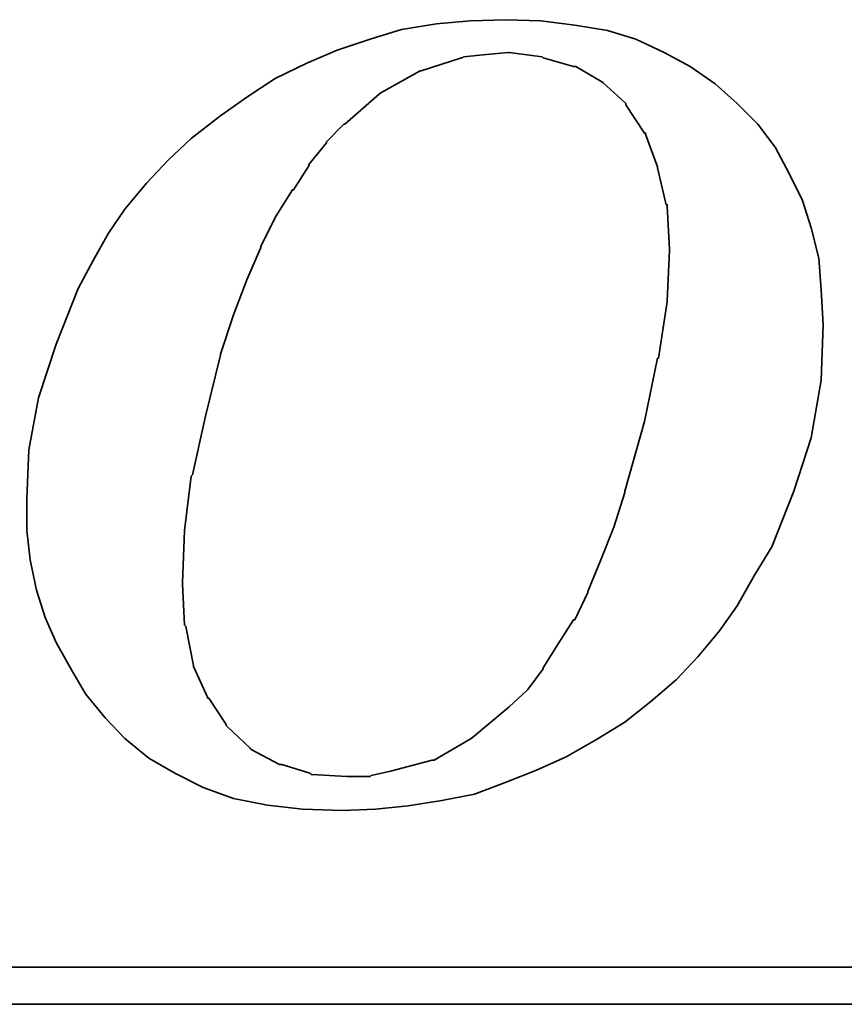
# Model space of a CAD drawing. Extents: x 629 to 797, y 78 to 153.
# Tile 43 of 48: x 773.13 to 775.09, y 111.65 to 114. Entities that reach past the tile are written whole.
import ezdxf

# ---------------------------------------------------------------- set-up
doc = ezdxf.new("R2010")
doc.units = 0
doc.header["$LTSCALE"] = 2
doc.header["$MEASUREMENT"] = 0
doc.layers.add('DIM', color=4, linetype='CONTINUOUS')
doc.layers.add('layer 1', color=7, linetype='CONTINUOUS')

# ---------------------------------------------------------------- blocks, each defined once
blk = doc.blocks.new('TBI MOTION logo(完整正式版)')
at = {"layer": 'layer 1', "color": 22, "lineweight": 35}
for points, knots in [([(35.79625, -6.98375), (35.79625, -6.98375), (36.23125, -7.43875), (36.23125, -7.43875), (36.23125, -7.43875), (36.23125, -7.43875), (36.75625, -7.87125), (36.75625, -7.87125), (36.75625, -7.87125), (36.75625, -7.87125), (37.33125, -8.20375), (37.33125, -8.20375), (37.33125, -8.20375), (37.33125, -8.20375), (37.95625, -8.51875), (37.95625, -8.51875), (37.95625, -8.51875), (37.95625, -8.51875), (38.62625, -8.75875), (38.62625, -8.75875), (38.62625, -8.75875), (38.62625, -8.75875), (39.37125, -8.90375), (39.37125, -8.90375), (39.37125, -8.90375), (39.37125, -8.90375), (40.14125, -8.99875), (40.14125, -8.99875), (40.14125, -8.99875), (40.14125, -8.99875), (41.02625, -9.02375), (41.02625, -9.02375), (41.02625, -9.02375), (41.02625, -9.02375), (41.74625, -8.99875), (41.74625, -8.99875), (41.74625, -8.99875), (41.74625, -8.99875), (42.46625, -8.92375), (42.46625, -8.92375), (42.46625, -8.92375), (42.46625, -8.92375), (43.21125, -8.80625), (43.21125, -8.80625), (43.21125, -8.80625), (43.21125, -8.80625), (43.93125, -8.66375), (43.93125, -8.66375), (43.93125, -8.66375), (43.93125, -8.66375), (44.62625, -8.39875), (44.62625, -8.39875), (44.62625, -8.39875), (44.62625, -8.39875), (45.29625, -8.13375), (45.29625, -8.13375), (45.29625, -8.13375), (45.29625, -8.13375), (45.94625, -7.84375), (45.94625, -7.84375), (45.94625, -7.84375), (45.94625, -7.84375), (46.61625, -7.46375), (46.61625, -7.46375), (46.61625, -7.46375), (46.61625, -7.46375), (47.24125, -7.07875), (47.24125, -7.07875), (47.24125, -7.07875), (47.24125, -7.07875), (47.81625, -6.62375), (47.81625, -6.62375), (47.81625, -6.62375), (47.81625, -6.62375), (48.36875, -6.14375), (48.36875, -6.14375), (48.36875, -6.14375), (48.36875, -6.14375), (48.84625, -5.64125), (48.84625, -5.64125), (48.84625, -5.64125), (48.84625, -5.64125), (49.32625, -5.06375), (49.32625, -5.06375), (49.32625, -5.06375), (49.32625, -5.06375), (49.71125, -4.51374), (49.71125, -4.51374), (49.71125, -4.51374), (49.71125, -4.51374), (50.09625, -3.83874), (50.09625, -3.83874), (50.09625, -3.83874), (50.09625, -3.83874), (50.48125, -3.21374), (50.48125, -3.21374), (50.48125, -3.21374), (50.48125, -3.21374), (50.96125, -1.99125), (50.96125, -1.99125), (50.96125, -1.99125), (50.96125, -1.99125), (51.34375, -0.81875), (51.34375, -0.81875), (51.34375, -0.81875), (51.34375, -0.81875), (51.56125, 0.45624), (51.56125, 0.45624), (51.56125, 0.45624), (51.56125, 0.45624), (51.60625, 1.67624), (51.60625, 1.67624), (51.60625, 1.67624), (51.60625, 1.67624), (51.56125, 2.44625), (51.56125, 2.44625), (51.56125, 2.44625), (51.56125, 2.44625), (51.51125, 3.14125), (51.51125, 3.14125), (51.51125, 3.14125), (51.51125, 3.14125), (51.34375, 3.81125), (51.34375, 3.81125), (51.34375, 3.81125), (51.34375, 3.81125), (51.15125, 4.41125), (51.15125, 4.41125), (51.15125, 4.41125), (51.15125, 4.41125), (50.86125, 5.01125), (50.86125, 5.01125), (50.86125, 5.01125), (50.86125, 5.01125), (50.55125, 5.58875), (50.55125, 5.58875), (50.55125, 5.58875), (50.55125, 5.58875), (50.16625, 6.09125), (50.16625, 6.09125), (50.16625, 6.09125), (50.16625, 6.09125), (49.71125, 6.54875), (49.71125, 6.54875), (49.71125, 6.54875), (49.71125, 6.54875), (49.23125, 6.98125), (49.23125, 6.98125), (49.23125, 6.98125), (49.23125, 6.98125), (48.67875, 7.36625), (48.67875, 7.36625), (48.67875, 7.36625), (48.67875, 7.36625), (48.10375, 7.67625), (48.10375, 7.67625), (48.10375, 7.67625), (48.10375, 7.67625), (47.48125, 7.96375), (47.48125, 7.96375), (47.48125, 7.96375), (47.48125, 7.96375), (46.85625, 8.15625), (46.85625, 8.15625), (46.85625, 8.15625), (46.85625, 8.15625), (46.13625, 8.27624), (46.13625, 8.27624), (46.13625, 8.27624), (46.13625, 8.27624), (45.39125, 8.37125), (45.39125, 8.37125), (45.39125, 8.37125), (45.39125, 8.37125), (44.62625, 8.39624), (44.62625, 8.39624), (44.62625, 8.39624), (44.62625, 8.39624), (43.83625, 8.37125), (43.83625, 8.37125), (43.83625, 8.37125), (43.83625, 8.37125), (43.09125, 8.30125), (43.09125, 8.30125), (43.09125, 8.30125), (43.09125, 8.30125), (42.32125, 8.18125), (42.32125, 8.18125), (42.32125, 8.18125), (42.32125, 8.18125), (41.62875, 7.96375), (41.62875, 7.96375), (41.62875, 7.96375), (41.62875, 7.96375), (40.90625, 7.72625), (40.90625, 7.72625), (40.90625, 7.72625), (40.90625, 7.72625), (40.23624, 7.43625), (40.23624, 7.43625), (40.23624, 7.43625), (40.23624, 7.43625), (39.54124, 7.10125), (39.54124, 7.10125), (39.54124, 7.10125), (39.54124, 7.10125), (38.91625, 6.69125), (38.91625, 6.69125), (38.91625, 6.69125), (38.91625, 6.69125), (38.31625, 6.26125), (38.31625, 6.26125), (38.31625, 6.26125), (38.31625, 6.26125), (37.69125, 5.78125), (37.69125, 5.78125), (37.69125, 5.78125), (37.69125, 5.78125), (37.18625, 5.30125), (37.18625, 5.30125), (37.18625, 5.30125), (37.18625, 5.30125), (36.70625, 4.79624), (36.70625, 4.79624), (36.70625, 4.79624), (36.70625, 4.79624), (36.23125, 4.22125), (36.23125, 4.22125), (36.23125, 4.22125), (36.23125, 4.22125), (35.87124, 3.69375), (35.87124, 3.69375), (35.87124, 3.69375), (35.87124, 3.69375), (35.53125, 3.09125), (35.53125, 3.09125), (35.53125, 3.09125), (35.53125, 3.09125), (35.19875, 2.47125), (35.19875, 2.47125), (35.19875, 2.47125), (35.19875, 2.47125), (34.71625, 1.24625), (34.71625, 1.24625), (34.71625, 1.24625), (34.71625, 1.24625), (34.33125, 0.06874), (34.33125, 0.06874), (34.33125, 0.06874), (34.33125, 0.06874), (34.11625, -1.07875), (34.11625, -1.07875), (34.11625, -1.07875), (34.11625, -1.07875), (34.07125, -2.15875), (34.07125, -2.15875), (34.07125, -2.15875), (34.07125, -2.15875), (34.07125, -2.85375), (34.07125, -2.85375), (34.07125, -2.85375), (34.07125, -2.85375), (34.14125, -3.50375), (34.14125, -3.50375), (34.14125, -3.50375), (34.14125, -3.50375), (34.28625, -4.17375), (34.28625, -4.17375), (34.28625, -4.17375), (34.28625, -4.17375), (34.47625, -4.77624), (34.47625, -4.77624), (34.47625, -4.77624), (34.47625, -4.77624), (34.71625, -5.32625), (34.71625, -5.32625), (34.71625, -5.32625), (34.71625, -5.32625), (35.05375, -5.92875), (35.05375, -5.92875), (35.05375, -5.92875), (35.05375, -5.92875), (35.36375, -6.45375), (35.36375, -6.45375), (35.36375, -6.45375), (35.36375, -6.45375), (35.79625, -6.98375), (35.79625, -6.98375)], [0, 0, 0, 0, 0.01388889, 0.01388889, 0.01388889, 0.01388889, 0.02777778, 0.02777778, 0.02777778, 0.02777778, 0.04166667, 0.04166667, 0.04166667, 0.04166667, 0.05555556, 0.05555556, 0.05555556, 0.05555556, 0.06944444, 0.06944444, 0.06944444, 0.06944444, 0.08333333, 0.08333333, 0.08333333, 0.08333333, 0.09722222, 0.09722222, 0.09722222, 0.09722222, 0.11111111, 0.11111111, 0.11111111, 0.11111111, 0.125, 0.125, 0.125, 0.125, 0.13888889, 0.13888889, 0.13888889, 0.13888889, 0.15277778, 0.15277778, 0.15277778, 0.15277778, 0.16666667, 0.16666667, 0.16666667, 0.16666667, 0.18055556, 0.18055556, 0.18055556, 0.18055556, 0.19444444, 0.19444444, 0.19444444, 0.19444444, 0.20833333, 0.20833333, 0.20833333, 0.20833333, 0.22222222, 0.22222222, 0.22222222, 0.22222222, 0.23611111, 0.23611111, 0.23611111, 0.23611111, 0.25, 0.25, 0.25, 0.25, 0.26388889, 0.26388889, 0.26388889, 0.26388889, 0.27777778, 0.27777778, 0.27777778, 0.27777778, 0.29166667, 0.29166667, 0.29166667, 0.29166667, 0.30555556, 0.30555556, 0.30555556, 0.30555556, 0.31944444, 0.31944444, 0.31944444, 0.31944444, 0.33333333, 0.33333333, 0.33333333, 0.33333333, 0.34722222, 0.34722222, 0.34722222, 0.34722222, 0.36111111, 0.36111111, 0.36111111, 0.36111111, 0.375, 0.375, 0.375, 0.375, 0.38888889, 0.38888889, 0.38888889, 0.38888889, 0.40277778, 0.40277778, 0.40277778, 0.40277778, 0.41666667, 0.41666667, 0.41666667, 0.41666667, 0.43055556, 0.43055556, 0.43055556, 0.43055556, 0.44444444, 0.44444444, 0.44444444, 0.44444444, 0.45833333, 0.45833333, 0.45833333, 0.45833333, 0.47222222, 0.47222222, 0.47222222, 0.47222222, 0.48611111, 0.48611111, 0.48611111, 0.48611111, 0.5, 0.5, 0.5, 0.5, 0.51388889, 0.51388889, 0.51388889, 0.51388889, 0.52777778, 0.52777778, 0.52777778, 0.52777778, 0.54166667, 0.54166667, 0.54166667, 0.54166667, 0.55555556, 0.55555556, 0.55555556, 0.55555556, 0.56944444, 0.56944444, 0.56944444, 0.56944444, 0.58333333, 0.58333333, 0.58333333, 0.58333333, 0.59722222, 0.59722222, 0.59722222, 0.59722222, 0.61111111, 0.61111111, 0.61111111, 0.61111111, 0.625, 0.625, 0.625, 0.625, 0.63888889, 0.63888889, 0.63888889, 0.63888889, 0.65277778, 0.65277778, 0.65277778, 0.65277778, 0.66666667, 0.66666667, 0.66666667, 0.66666667, 0.68055556, 0.68055556, 0.68055556, 0.68055556, 0.69444444, 0.69444444, 0.69444444, 0.69444444, 0.70833333, 0.70833333, 0.70833333, 0.70833333, 0.72222222, 0.72222222, 0.72222222, 0.72222222, 0.73611111, 0.73611111, 0.73611111, 0.73611111, 0.75, 0.75, 0.75, 0.75, 0.76388889, 0.76388889, 0.76388889, 0.76388889, 0.77777778, 0.77777778, 0.77777778, 0.77777778, 0.79166667, 0.79166667, 0.79166667, 0.79166667, 0.80555556, 0.80555556, 0.80555556, 0.80555556, 0.81944444, 0.81944444, 0.81944444, 0.81944444, 0.83333333, 0.83333333, 0.83333333, 0.83333333, 0.84722222, 0.84722222, 0.84722222, 0.84722222, 0.86111111, 0.86111111, 0.86111111, 0.86111111, 0.875, 0.875, 0.875, 0.875, 0.88888889, 0.88888889, 0.88888889, 0.88888889, 0.90277778, 0.90277778, 0.90277778, 0.90277778, 0.91666667, 0.91666667, 0.91666667, 0.91666667, 0.93055556, 0.93055556, 0.93055556, 0.93055556, 0.94444444, 0.94444444, 0.94444444, 0.94444444, 0.95833333, 0.95833333, 0.95833333, 0.95833333, 0.97222222, 0.97222222, 0.97222222, 0.97222222, 0.98611111, 0.98611111, 0.98611111, 0.98611111, 1, 1, 1, 1]), ([(38.33875, 1.03124), (38.33875, 1.03124), (38.62625, 1.89625), (38.62625, 1.89625), (38.62625, 1.89625), (38.62625, 1.89625), (38.91625, 2.66375), (38.91625, 2.66375), (38.91625, 2.66375), (38.91625, 2.66375), (39.22625, 3.38125), (39.22625, 3.38125), (39.22625, 3.38125), (39.22625, 3.38125), (39.22625, 3.40624), (39.22625, 3.40624), (39.22625, 3.40624), (39.22625, 3.40624), (39.56124, 4.07624), (39.56124, 4.07624), (39.56124, 4.07624), (39.56124, 4.07624), (39.92125, 4.65125), (39.92125, 4.65125), (39.92125, 4.65125), (39.92125, 4.65125), (39.94625, 4.65125), (39.94625, 4.65125), (39.94625, 4.65125), (39.94625, 4.65125), (40.28125, 5.17875), (40.28125, 5.17875), (40.28125, 5.17875), (40.28125, 5.17875), (40.28125, 5.20375), (40.28125, 5.20375), (40.28125, 5.20375), (40.28125, 5.20375), (40.66875, 5.68625), (40.66875, 5.68625), (40.66875, 5.68625), (40.66875, 5.68625), (40.66875, 5.70625), (40.66875, 5.70625), (40.66875, 5.70625), (40.66875, 5.70625), (41.05124, 6.09125), (41.05124, 6.09125), (41.05124, 6.09125), (41.05124, 6.09125), (41.07625, 6.09125), (41.07625, 6.09125), (41.07625, 6.09125), (41.07625, 6.09125), (41.84125, 6.76625), (41.84125, 6.76625), (41.84125, 6.76625), (41.84125, 6.76625), (41.86625, 6.78625), (41.86625, 6.78625), (41.86625, 6.78625), (41.86625, 6.78625), (42.73125, 7.26624), (42.73125, 7.26624), (42.73125, 7.26624), (42.73125, 7.26624), (42.75625, 7.26624), (42.75625, 7.26624), (42.75625, 7.26624), (42.75625, 7.26624), (43.18625, 7.41125), (43.18625, 7.41125), (43.18625, 7.41125), (43.18625, 7.41125), (43.64125, 7.55625), (43.64125, 7.55625), (43.64125, 7.55625), (43.64125, 7.55625), (43.66625, 7.55625), (43.66625, 7.55625), (43.66625, 7.55625), (43.66625, 7.55625), (43.69125, 7.58124), (43.69125, 7.58124), (43.69125, 7.58124), (43.69125, 7.58124), (44.19125, 7.62625), (44.19125, 7.62625), (44.19125, 7.62625), (44.19125, 7.62625), (44.67125, 7.67625), (44.67125, 7.67625), (44.67125, 7.67625), (44.67125, 7.67625), (44.69625, 7.67625), (44.69625, 7.67625), (44.69625, 7.67625), (44.69625, 7.67625), (45.41875, 7.58124), (45.41875, 7.58124), (45.41875, 7.58124), (45.41875, 7.58124), (45.44125, 7.55625), (45.44125, 7.55625), (45.44125, 7.55625), (45.44125, 7.55625), (46.11125, 7.36625), (46.11125, 7.36625), (46.11125, 7.36625), (46.11125, 7.36625), (46.13625, 7.36625), (46.13625, 7.36625), (46.13625, 7.36625), (46.13625, 7.36625), (46.15875, 7.36625), (46.15875, 7.36625), (46.15875, 7.36625), (46.15875, 7.36625), (46.73625, 7.02624), (46.73625, 7.02624), (46.73625, 7.02624), (46.73625, 7.02624), (46.76125, 7.00624), (46.76125, 7.00624), (46.76125, 7.00624), (46.76125, 7.00624), (47.24125, 6.57124), (47.24125, 6.57124), (47.24125, 6.57124), (47.24125, 6.57124), (47.26625, 6.54875), (47.26625, 6.54875), (47.26625, 6.54875), (47.26625, 6.54875), (47.26625, 6.52375), (47.26625, 6.52375), (47.26625, 6.52375), (47.26625, 6.52375), (47.67375, 5.89875), (47.67375, 5.89875), (47.67375, 5.89875), (47.67375, 5.89875), (47.69625, 5.89875), (47.69625, 5.89875), (47.69625, 5.89875), (47.69625, 5.89875), (47.69625, 5.87625), (47.69625, 5.87625), (47.69625, 5.87625), (47.69625, 5.87625), (47.96125, 5.15625), (47.96125, 5.15625), (47.96125, 5.15625), (47.96125, 5.15625), (47.96125, 5.13125), (47.96125, 5.13125), (47.96125, 5.13125), (47.96125, 5.13125), (48.15125, 4.31875), (48.15125, 4.31875), (48.15125, 4.31875), (48.15125, 4.31875), (48.17625, 4.31875), (48.17625, 4.31875), (48.17625, 4.31875), (48.17625, 4.31875), (48.17625, 4.29125), (48.17625, 4.29125), (48.17625, 4.29125), (48.17625, 4.29125), (48.22625, 3.33125), (48.22625, 3.33125), (48.22625, 3.33125), (48.22625, 3.33125), (48.22625, 3.30875), (48.22625, 3.30875), (48.22625, 3.30875), (48.22625, 3.30875), (48.17625, 2.20624), (48.17625, 2.20624), (48.17625, 2.20624), (48.17625, 2.20624), (48.17625, 2.18124), (48.17625, 2.18124), (48.17625, 2.18124), (48.17625, 2.18124), (47.98375, 0.93624), (47.98375, 0.93624), (47.98375, 0.93624), (47.98375, 0.93624), (47.96125, 0.93624), (47.96125, 0.93624), (47.96125, 0.93624), (47.96125, 0.93624), (47.67375, -0.45874), (47.67375, -0.45874), (47.67375, -0.45874), (47.67375, -0.45874), (47.24125, -1.99125), (47.24125, -1.99125), (47.24125, -1.99125), (47.24125, -1.99125), (47.24125, -2.01874), (47.24125, -2.01874), (47.24125, -2.01874), (47.24125, -2.01874), (47.00125, -2.78375), (47.00125, -2.78375), (47.00125, -2.78375), (47.00125, -2.78375), (46.71125, -3.50375), (46.71125, -3.50375), (46.71125, -3.50375), (46.71125, -3.50375), (46.42625, -4.19875), (46.42625, -4.19875), (46.42625, -4.19875), (46.42625, -4.19875), (46.42625, -4.22375), (46.42625, -4.22375), (46.42625, -4.22375), (46.42625, -4.22375), (46.13625, -4.82374), (46.13625, -4.82374), (46.13625, -4.82374), (46.13625, -4.82374), (46.11125, -4.82374), (46.11125, -4.82374), (46.11125, -4.82374), (46.11125, -4.82374), (45.77625, -5.35125), (45.77625, -5.35125), (45.77625, -5.35125), (45.77625, -5.35125), (45.44125, -5.87875), (45.44125, -5.87875), (45.44125, -5.87875), (45.44125, -5.87875), (45.44125, -5.90375), (45.44125, -5.90375), (45.44125, -5.90375), (45.44125, -5.90375), (45.10625, -6.35875), (45.10625, -6.35875), (45.10625, -6.35875), (45.10625, -6.35875), (45.08125, -6.38375), (45.08125, -6.38375), (45.08125, -6.38375), (45.08125, -6.38375), (44.69625, -6.74375), (44.69625, -6.74375), (44.69625, -6.74375), (44.69625, -6.74375), (43.88375, -7.41625), (43.88375, -7.41625), (43.88375, -7.41625), (43.88375, -7.41625), (43.85625, -7.43875), (43.85625, -7.43875), (43.85625, -7.43875), (43.85625, -7.43875), (43.04125, -7.91875), (43.04125, -7.91875), (43.04125, -7.91875), (43.04125, -7.91875), (43.01625, -7.91875), (43.01625, -7.91875), (43.01625, -7.91875), (43.01625, -7.91875), (42.99625, -7.91875), (42.99625, -7.91875), (42.99625, -7.91875), (42.99625, -7.91875), (42.08125, -8.15875), (42.08125, -8.15875), (42.08125, -8.15875), (42.08125, -8.15875), (41.65125, -8.25625), (41.65125, -8.25625), (41.65125, -8.25625), (41.65125, -8.25625), (41.62875, -8.27875), (41.62875, -8.27875), (41.62875, -8.27875), (41.62875, -8.27875), (41.60125, -8.27875), (41.60125, -8.27875), (41.60125, -8.27875), (41.60125, -8.27875), (41.12125, -8.27875), (41.12125, -8.27875), (41.12125, -8.27875), (41.12125, -8.27875), (40.35624, -8.23125), (40.35624, -8.23125), (40.35624, -8.23125), (40.35624, -8.23125), (40.33125, -8.23125), (40.33125, -8.23125), (40.33125, -8.23125), (40.33125, -8.23125), (40.30625, -8.20375), (40.30625, -8.20375), (40.30625, -8.20375), (40.30625, -8.20375), (39.68375, -8.01375), (39.68375, -8.01375), (39.68375, -8.01375), (39.68375, -8.01375), (39.66124, -8.01375), (39.66124, -8.01375), (39.66124, -8.01375), (39.66124, -8.01375), (39.63625, -8.01375), (39.63625, -8.01375), (39.63625, -8.01375), (39.63625, -8.01375), (39.01125, -7.67875), (39.01125, -7.67875), (39.01125, -7.67875), (39.01125, -7.67875), (38.98875, -7.65375), (38.98875, -7.65375), (38.98875, -7.65375), (38.98875, -7.65375), (38.48625, -7.17375), (38.48625, -7.17375), (38.48625, -7.17375), (38.48625, -7.17375), (38.45875, -7.14875), (38.45875, -7.14875), (38.45875, -7.14875), (38.45875, -7.14875), (38.45875, -7.12875), (38.45875, -7.12875), (38.45875, -7.12875), (38.45875, -7.12875), (38.07625, -6.54875), (38.07625, -6.54875), (38.07625, -6.54875), (38.07625, -6.54875), (38.05125, -6.54875), (38.05125, -6.54875), (38.05125, -6.54875), (38.05125, -6.54875), (38.05125, -6.52875), (38.05125, -6.52875), (38.05125, -6.52875), (38.05125, -6.52875), (37.74125, -5.85375), (37.74125, -5.85375), (37.74125, -5.85375), (37.74125, -5.85375), (37.74125, -5.82875), (37.74125, -5.82875), (37.74125, -5.82875), (37.74125, -5.82875), (37.57375, -4.96875), (37.57375, -4.96875), (37.57375, -4.96875), (37.57375, -4.96875), (37.54625, -4.94375), (37.54625, -4.94375), (37.54625, -4.94375), (37.54625, -4.94375), (37.50125, -4.03375), (37.50125, -4.03375), (37.50125, -4.03375), (37.50125, -4.03375), (37.50125, -4.00875), (37.50125, -4.00875), (37.50125, -4.00875), (37.50125, -4.00875), (37.54625, -2.85375), (37.54625, -2.85375), (37.54625, -2.85375), (37.54625, -2.85375), (37.69125, -1.65875), (37.69125, -1.65875), (37.69125, -1.65875), (37.69125, -1.65875), (37.71624, -1.63375), (37.71624, -1.63375), (37.71624, -1.63375), (37.71624, -1.63375), (38.00375, -0.33875), (38.00375, -0.33875), (38.00375, -0.33875), (38.00375, -0.33875), (38.33875, 1.00624), (38.33875, 1.00624), (38.33875, 1.00624), (38.33875, 1.00624), (38.33875, 1.03124), (38.33875, 1.03124)], [0, 0, 0, 0, 0.01010101, 0.01010101, 0.01010101, 0.01010101, 0.02020202, 0.02020202, 0.02020202, 0.02020202, 0.03030303, 0.03030303, 0.03030303, 0.03030303, 0.04040404, 0.04040404, 0.04040404, 0.04040404, 0.05050505, 0.05050505, 0.05050505, 0.05050505, 0.06060606, 0.06060606, 0.06060606, 0.06060606, 0.07070707, 0.07070707, 0.07070707, 0.07070707, 0.08080808, 0.08080808, 0.08080808, 0.08080808, 0.09090909, 0.09090909, 0.09090909, 0.09090909, 0.1010101, 0.1010101, 0.1010101, 0.1010101, 0.11111111, 0.11111111, 0.11111111, 0.11111111, 0.12121212, 0.12121212, 0.12121212, 0.12121212, 0.13131313, 0.13131313, 0.13131313, 0.13131313, 0.14141414, 0.14141414, 0.14141414, 0.14141414, 0.15151515, 0.15151515, 0.15151515, 0.15151515, 0.16161616, 0.16161616, 0.16161616, 0.16161616, 0.17171717, 0.17171717, 0.17171717, 0.17171717, 0.18181818, 0.18181818, 0.18181818, 0.18181818, 0.19191919, 0.19191919, 0.19191919, 0.19191919, 0.2020202, 0.2020202, 0.2020202, 0.2020202, 0.21212121, 0.21212121, 0.21212121, 0.21212121, 0.22222222, 0.22222222, 0.22222222, 0.22222222, 0.23232323, 0.23232323, 0.23232323, 0.23232323, 0.24242424, 0.24242424, 0.24242424, 0.24242424, 0.25252525, 0.25252525, 0.25252525, 0.25252525, 0.26262626, 0.26262626, 0.26262626, 0.26262626, 0.27272727, 0.27272727, 0.27272727, 0.27272727, 0.28282828, 0.28282828, 0.28282828, 0.28282828, 0.29292929, 0.29292929, 0.29292929, 0.29292929, 0.3030303, 0.3030303, 0.3030303, 0.3030303, 0.31313131, 0.31313131, 0.31313131, 0.31313131, 0.32323232, 0.32323232, 0.32323232, 0.32323232, 0.33333333, 0.33333333, 0.33333333, 0.33333333, 0.34343434, 0.34343434, 0.34343434, 0.34343434, 0.35353535, 0.35353535, 0.35353535, 0.35353535, 0.36363636, 0.36363636, 0.36363636, 0.36363636, 0.37373737, 0.37373737, 0.37373737, 0.37373737, 0.38383838, 0.38383838, 0.38383838, 0.38383838, 0.39393939, 0.39393939, 0.39393939, 0.39393939, 0.4040404, 0.4040404, 0.4040404, 0.4040404, 0.41414141, 0.41414141, 0.41414141, 0.41414141, 0.42424242, 0.42424242, 0.42424242, 0.42424242, 0.43434343, 0.43434343, 0.43434343, 0.43434343, 0.44444444, 0.44444444, 0.44444444, 0.44444444, 0.45454545, 0.45454545, 0.45454545, 0.45454545, 0.46464646, 0.46464646, 0.46464646, 0.46464646, 0.47474747, 0.47474747, 0.47474747, 0.47474747, 0.48484848, 0.48484848, 0.48484848, 0.48484848, 0.49494949, 0.49494949, 0.49494949, 0.49494949, 0.50505051, 0.50505051, 0.50505051, 0.50505051, 0.51515152, 0.51515152, 0.51515152, 0.51515152, 0.52525253, 0.52525253, 0.52525253, 0.52525253, 0.53535354, 0.53535354, 0.53535354, 0.53535354, 0.54545455, 0.54545455, 0.54545455, 0.54545455, 0.55555556, 0.55555556, 0.55555556, 0.55555556, 0.56565657, 0.56565657, 0.56565657, 0.56565657, 0.57575758, 0.57575758, 0.57575758, 0.57575758, 0.58585859, 0.58585859, 0.58585859, 0.58585859, 0.5959596, 0.5959596, 0.5959596, 0.5959596, 0.60606061, 0.60606061, 0.60606061, 0.60606061, 0.61616162, 0.61616162, 0.61616162, 0.61616162, 0.62626263, 0.62626263, 0.62626263, 0.62626263, 0.63636364, 0.63636364, 0.63636364, 0.63636364, 0.64646465, 0.64646465, 0.64646465, 0.64646465, 0.65656566, 0.65656566, 0.65656566, 0.65656566, 0.66666667, 0.66666667, 0.66666667, 0.66666667, 0.67676768, 0.67676768, 0.67676768, 0.67676768, 0.68686869, 0.68686869, 0.68686869, 0.68686869, 0.6969697, 0.6969697, 0.6969697, 0.6969697, 0.70707071, 0.70707071, 0.70707071, 0.70707071, 0.71717172, 0.71717172, 0.71717172, 0.71717172, 0.72727273, 0.72727273, 0.72727273, 0.72727273, 0.73737374, 0.73737374, 0.73737374, 0.73737374, 0.74747475, 0.74747475, 0.74747475, 0.74747475, 0.75757576, 0.75757576, 0.75757576, 0.75757576, 0.76767677, 0.76767677, 0.76767677, 0.76767677, 0.77777778, 0.77777778, 0.77777778, 0.77777778, 0.78787879, 0.78787879, 0.78787879, 0.78787879, 0.7979798, 0.7979798, 0.7979798, 0.7979798, 0.80808081, 0.80808081, 0.80808081, 0.80808081, 0.81818182, 0.81818182, 0.81818182, 0.81818182, 0.82828283, 0.82828283, 0.82828283, 0.82828283, 0.83838384, 0.83838384, 0.83838384, 0.83838384, 0.84848485, 0.84848485, 0.84848485, 0.84848485, 0.85858586, 0.85858586, 0.85858586, 0.85858586, 0.86868687, 0.86868687, 0.86868687, 0.86868687, 0.87878788, 0.87878788, 0.87878788, 0.87878788, 0.88888889, 0.88888889, 0.88888889, 0.88888889, 0.8989899, 0.8989899, 0.8989899, 0.8989899, 0.90909091, 0.90909091, 0.90909091, 0.90909091, 0.91919192, 0.91919192, 0.91919192, 0.91919192, 0.92929293, 0.92929293, 0.92929293, 0.92929293, 0.93939394, 0.93939394, 0.93939394, 0.93939394, 0.94949495, 0.94949495, 0.94949495, 0.94949495, 0.95959596, 0.95959596, 0.95959596, 0.95959596, 0.96969697, 0.96969697, 0.96969697, 0.96969697, 0.97979798, 0.97979798, 0.97979798, 0.97979798, 0.98989899, 0.98989899, 0.98989899, 0.98989899, 1, 1, 1, 1]), ([(75.90875, -9.47875), (75.90875, -9.47875), (75.90875, -12.28625), (75.90875, -12.28625), (75.90875, -12.28625), (75.90875, -12.28625), (75.90875, -12.47875), (75.90875, -12.47875), (75.90875, -12.47875), (75.90875, -12.47875), (75.71625, -12.47875), (75.71625, -12.47875), (75.71625, -12.47875), (75.71625, -12.47875), (-88.32875, -12.47875), (-88.32875, -12.47875), (-88.32875, -12.47875), (-88.32875, -12.47875), (-88.32875, -13.29375), (-88.32875, -13.29375), (-88.32875, -13.29375), (-88.32875, -13.29375), (82.89125, -13.29375), (82.89125, -13.29375), (82.89125, -13.29375), (82.89125, -13.29375), (75.90875, -9.47875), (75.90875, -9.47875)], [0, 0, 0, 0, 0.14285714, 0.14285714, 0.14285714, 0.14285714, 0.28571429, 0.28571429, 0.28571429, 0.28571429, 0.42857143, 0.42857143, 0.42857143, 0.42857143, 0.57142857, 0.57142857, 0.57142857, 0.57142857, 0.71428571, 0.71428571, 0.71428571, 0.71428571, 0.85714286, 0.85714286, 0.85714286, 0.85714286, 1, 1, 1, 1])]:
    blk.add_open_spline(points, degree=3, knots=knots, dxfattribs=at)

msp = doc.modelspace()

# ---------------------------------------------------------------- block references
at = {"layer": 'DIM', "xscale": 0.1079999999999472, "yscale": 0.1079999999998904, "zscale": 0.108}
msp.add_blockref('TBI MOTION logo(完整正式版)', (769.465, 113.0889), dxfattribs=at)

doc.saveas('drawing.dxf')
